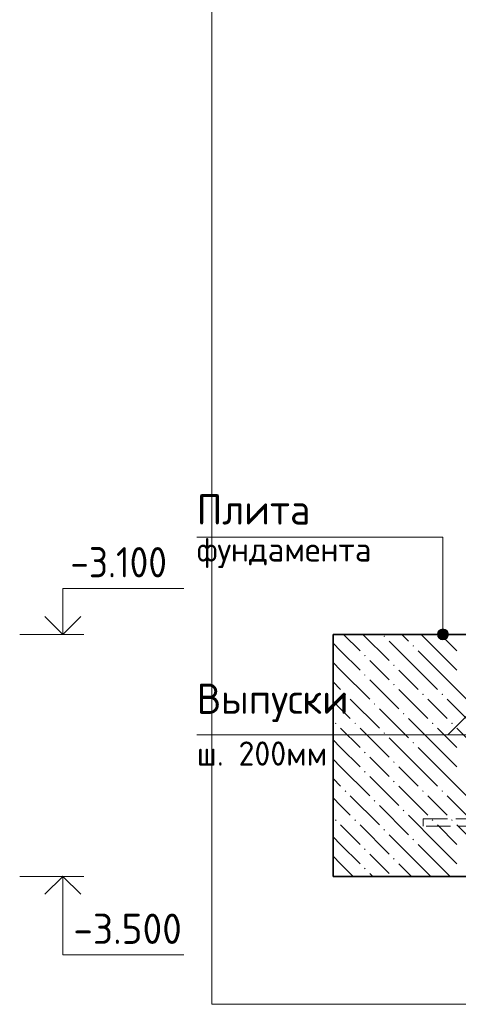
# Model space of a CAD drawing. Header units: millimetres. Extents: x 0 to 50400, y 0 to 35640.
# Tile 6 of 23: x 13279 to 17629, y 9792 to 19559. Entities that reach past the tile are written whole.
import ezdxf

# ---------------------------------------------------------------- set-up
doc = ezdxf.new("R2010")
doc.units = ezdxf.units.MM
doc.linetypes.add('______2', pattern=[324, 240, -84])
for name, color, linetype, lineweight in [('Standard', 7, 'Continuous', 25), ('Выпуски арматуры Г-обр.', 52, 'Continuous', 25), ('ЖБ Плита Фундамента верхний уровень', 7, 'Continuous', 35), ('Позиционная метка диаметр_ шаг', 7, 'Continuous', 13), ('Позиционная метка линия выноска', 7, 'Continuous', 13)]:
    doc.layers.add(name, color=color, linetype=linetype, lineweight=lineweight)
doc.styles.add('ISOCPEUR', font='txt')

msp = doc.modelspace()

# ---------------------------------------------------------------- hatches: boundary and pattern name
at = {"layer": 'ЖБ Плита Фундамента верхний уровень', "linetype": 'Continuous', "lineweight": 18, "transparency": 33554687}
for points in [[(16886.2, 13443), (16894, 13450.8), (16901.8, 13443), (16894, 13435.2)], [(17174.2, 13347), (17182, 13354.8), (17189.8, 13347), (17182, 13339.2)], [(16694.2, 13251), (16702, 13258.8), (16709.8, 13251), (16702, 13243.2)], [(16982.2, 13155), (16990, 13162.8), (16997.8, 13155), (16990, 13147.2)], [(16694.2, 13059), (16702, 13066.8), (16709.8, 13059), (16702, 13051.2)], [(16982.2, 12963), (16990, 12970.8), (16997.8, 12963), (16990, 12955.2)], [(16502.2, 12867), (16510, 12874.8), (16517.8, 12867), (16510, 12859.2)], [(17270.2, 12867), (17278, 12874.8), (17285.8, 12867), (17278, 12859.2)], [(17462.2, 12867), (17470, 12874.8), (17477.8, 12867), (17470, 12859.2)], [(16790.2, 12771), (16798, 12778.8), (16805.8, 12771), (16798, 12763.2)], [(17078.2, 12675), (17086, 12682.8), (17093.8, 12675), (17086, 12667.2)], [(16406.2, 12579), (16414, 12586.8), (16421.8, 12579), (16414, 12571.2)], [(16598.2, 12579), (16606, 12586.8), (16613.8, 12579), (16606, 12571.2)], [(17366.2, 12579), (17374, 12586.8), (17381.8, 12579), (17374, 12571.2)], [(17558.2, 12579), (17566, 12586.8), (17573.8, 12579), (17566, 12571.2)], [(16886.2, 12483), (16894, 12490.8), (16901.8, 12483), (16894, 12475.2)], [(17174.2, 12387), (17182, 12394.8), (17189.8, 12387), (17182, 12379.2)], [(16694.2, 12291), (16702, 12298.8), (16709.8, 12291), (16702, 12283.2)], [(16982.2, 12195), (16990, 12202.8), (16997.8, 12195), (16990, 12187.2)], [(16694.2, 12099), (16702, 12106.8), (16709.8, 12099), (16702, 12091.2)], [(16982.2, 12003), (16990, 12010.8), (16997.8, 12003), (16990, 11995.2)], [(16502.2, 11907), (16510, 11914.8), (16517.8, 11907), (16510, 11899.2)], [(16790.2, 11811), (16798, 11818.8), (16805.8, 11811), (16798, 11803.2)], [(17270.2, 11907), (17278, 11914.8), (17285.8, 11907), (17278, 11899.2)], [(17462.2, 11907), (17470, 11914.8), (17477.8, 11907), (17470, 11899.2)], [(17078.2, 11715), (17086, 11722.8), (17093.8, 11715), (17086, 11707.2)], [(16406.2, 11619), (16414, 11626.8), (16421.8, 11619), (16414, 11611.2)], [(16598.2, 11619), (16606, 11626.8), (16613.8, 11619), (16606, 11611.2)], [(17366.2, 11619), (17374, 11626.8), (17381.8, 11619), (17374, 11611.2)], [(17558.2, 11619), (17566, 11626.8), (17573.8, 11619), (17566, 11611.2)], [(16886.2, 11523), (16894, 11530.8), (16901.8, 11523), (16894, 11515.2)], [(17174.2, 11427), (17182, 11434.8), (17189.8, 11427), (17182, 11419.2)], [(16694.2, 11331), (16702, 11338.8), (16709.8, 11331), (16702, 11323.2)], [(16982.2, 11235), (16990, 11242.8), (16997.8, 11235), (16990, 11227.2)], [(16694.2, 11139), (16702, 11146.8), (16709.8, 11139), (16702, 11131.2)]]:
    msp.add_hatch(color=7, dxfattribs=at).paths.add_polyline_path(points, flags=16)
at = {"layer": 'Позиционная метка линия выноска', "linetype": 'Continuous', "lineweight": 13, "transparency": 33554687}
for points in [[(17422.7, 13461.4), (17530.7, 13461.4), (17523.1, 13488.4)], [(17422.7, 13461.4), (17523.1, 13488.4), (17430.3, 13488.4)], [(17430.3, 13488.4), (17523.1, 13488.4), (17503.7, 13507.8)], [(17430.3, 13488.4), (17503.7, 13507.8), (17449.7, 13507.8)], [(17449.7, 13507.8), (17503.7, 13507.8), (17476.7, 13515.4)], [(17430.3, 13434.4), (17530.7, 13461.4), (17422.7, 13461.4)], [(17430.3, 13434.4), (17523.1, 13434.4), (17530.7, 13461.4)], [(17449.7, 13414.9), (17523.1, 13434.4), (17430.3, 13434.4)], [(17449.7, 13414.9), (17503.7, 13414.9), (17523.1, 13434.4)], [(17503.7, 13414.9), (17449.7, 13414.9), (17476.7, 13407.4)]]:
    msp.add_hatch(color=7, dxfattribs=at).paths.add_polyline_path(points)

# ---------------------------------------------------------------- linework, layer by layer
at = {"layer": 'Standard', "color": 7, "linetype": 'Continuous', "lineweight": 13, "transparency": 33554687}
for p, q in [((13279.1, 13461.4), (13915.1, 13461.4)), ((13279.1, 11061.4), (13915.1, 11061.4))]:
    msp.add_line(p, q, dxfattribs=at)
at = {"layer": 'Standard', "color": 254, "linetype": 'Continuous', "lineweight": 13, "true_color": 0xc4c4ff, "transparency": 33554687}
msp.add_lwpolyline([(15184.8, 9792.3), (24820.5, 9792.3), (24820.5, 32592.3), (15184.8, 32592.3), (15184.8, 9792.3)], dxfattribs=at)
at = {"layer": 'Standard', "color": 7, "linetype": 'Continuous', "lineweight": 13, "transparency": 33554687}
for points in [[(13705.9, 13461.4), (13705.9, 13917.4), (14905.9, 13917.4)], [(13705.9, 11061.4), (13705.9, 10281.4), (14905.9, 10281.4)]]:
    msp.add_lwpolyline(points, dxfattribs=at)
at = {"layer": 'Standard', "color": 7, "linetype": 'Continuous', "lineweight": 35, "transparency": 33554687}
for points in [[(13527.8, 13639.5), (13705.9, 13461.4), (13884.1, 13639.5)], [(13527.8, 10883.2), (13705.9, 11061.4), (13884.1, 10883.2)]]:
    msp.add_lwpolyline(points, dxfattribs=at)
at = {"layer": 'Выпуски арматуры Г-обр.', "color": 251, "linetype": '______2', "lineweight": 13, "true_color": 0x656565, "transparency": 33554687}
msp.add_lwpolyline([(18522.2, 19461.4), (18522.2, 11559.4), (17280.2, 11559.4), (17280.2, 11631.4), (18450.2, 11631.4), (18450.2, 19461.4), (18522.2, 19461.4)], dxfattribs=at)
at = {"layer": 'ЖБ Плита Фундамента верхний уровень', "color": 7, "linetype": 'Continuous', "lineweight": 35, "transparency": 33554687}
for p, q in [((16386.2, 13461.4), (16386.2, 11061.4)), ((18186.2, 13461.4), (16386.2, 13461.4)), ((16386.2, 11061.4), (24220.5, 11061.4))]:
    msp.add_line(p, q, dxfattribs=at)
at = {"layer": 'ЖБ Плита Фундамента верхний уровень', "color": 252, "linetype": 'Continuous', "lineweight": 18, "true_color": 0x8f8f8f, "transparency": 33554687}
for p, q in [((16491.7, 13461.4), (16654, 13299)), ((16683.7, 13461.4), (16942, 13203)), ((17230, 13107), (16942, 13395)), ((17067.7, 13461.4), (17134, 13395)), ((17422, 13299), (17259.7, 13461.4)), ((17451.7, 13461.4), (17614, 13299)), ((16462, 13299), (16386.2, 13374.9)), ((16462, 13299), (16654, 13107)), ((17230, 13299), (17422, 13107)), ((17422, 13299), (17614, 13107)), ((16846, 13107), (16750, 13203)), ((16386.2, 13182.9), (16462, 13107)), ((16462, 13107), (16750, 12819)), ((16942, 13011), (16846, 13107)), ((17038, 13107), (17230, 12915)), ((17230, 13107), (17422, 12915)), ((17422, 13107), (17710, 12819)), ((16386.2, 12990.9), (16462, 12915)), ((16750, 13011), (17038, 12723)), ((17038, 12915), (17326, 12627)), ((16462, 12723), (16386.2, 12798.9)), ((16558, 12819), (16846, 12531)), ((17422, 12723), (17326, 12819)), ((17518, 12819), (17806, 12531)), ((16558, 12627), (16462, 12723)), ((16846, 12723), (17134, 12435)), ((17518, 12627), (17422, 12723)), ((17422, 12339), (17134, 12627)), ((16462, 12531), (16654, 12339)), ((16654, 12531), (16942, 12243)), ((17422, 12531), (17614, 12339)), ((17614, 12531), (17902, 12243)), ((16462, 12339), (16386.2, 12414.9)), ((17230, 12147), (16942, 12435)), ((16462, 12339), (16654, 12147)), ((17230, 12339), (17422, 12147)), ((17422, 12339), (17614, 12147)), ((16386.2, 12222.9), (16462, 12147)), ((16846, 12147), (16750, 12243)), ((16462, 12147), (16750, 11859)), ((16942, 12051), (16846, 12147)), ((17038, 12147), (17230, 11955)), ((17230, 12147), (17422, 11955)), ((17422, 12147), (17710, 11859)), ((16386.2, 12030.9), (16462, 11955)), ((16750, 12051), (17038, 11763)), ((17038, 11955), (17326, 11667)), ((16462, 11763), (16386.2, 11838.9)), ((16558, 11859), (16846, 11571)), ((17422, 11763), (17326, 11859)), ((17518, 11859), (17806, 11571)), ((16558, 11667), (16462, 11763)), ((16846, 11763), (17134, 11475)), ((17518, 11667), (17422, 11763)), ((17422, 11379), (17134, 11667)), ((16462, 11571), (16654, 11379)), ((16654, 11571), (16942, 11283)), ((17422, 11571), (17614, 11379)), ((17614, 11571), (17902, 11283)), ((16462, 11379), (16386.2, 11454.9)), ((17230, 11187), (16942, 11475)), ((16462, 11379), (16654, 11187)), ((17230, 11379), (17422, 11187)), ((17422, 11379), (17614, 11187)), ((16386.2, 11262.9), (16462, 11187)), ((16846, 11187), (16750, 11283)), ((16462, 11187), (16587.7, 11061.4)), ((16942, 11091), (16846, 11187)), ((17038, 11187), (17163.7, 11061.4)), ((17230, 11187), (17355.7, 11061.4)), ((17422, 11187), (17547.7, 11061.4)), ((16386.2, 11070.9), (16395.7, 11061.4)), ((16750, 11091), (16779.7, 11061.4))]:
    msp.add_line(p, q, dxfattribs=at)
at = {"layer": 'Позиционная метка линия выноска', "color": 7, "linetype": 'Continuous', "lineweight": 13, "transparency": 33554687}
for p, q in [((17476.7, 13515.4), (17476.7, 13515.4)), ((17422.7, 13461.4), (17422.7, 13461.4)), ((17476.7, 13407.4), (17476.7, 13407.4)), ((17530.7, 13461.4), (17530.7, 13461.4))]:
    msp.add_line(p, q, dxfattribs=at)
for points in [[(17476.7, 13461.4), (17476.7, 14424.7), (15035.1, 14424.7)], [(19386.2, 12832), (17892.8, 12832), (17526.4, 12465.6)], [(18486.2, 12465.6), (17836.7, 12465.6), (15035.1, 12465.6)]]:
    msp.add_lwpolyline(points, dxfattribs=at)
msp.add_circle((17476.7, 13461.4), 54, dxfattribs=at)

# ---------------------------------------------------------------- texts
at = {"layer": 'Standard', "color": 7, "linetype": 'Continuous', "lineweight": 25, "transparency": 33554687, "char_height": 300, "attachment_point": 7, "style": 'ISOCPEUR'}
for s, insert, width in [('\\W0.90;-3.100', (13780.9, 14027.4), 1214.127), ('\\W0.95;-3.500', (13810.9, 10391.4), 1281.437)]:
    msp.add_mtext(s, dxfattribs=dict(at, insert=insert, width=width))
at = {"layer": 'Позиционная метка диаметр_ шаг', "color": 7, "linetype": 'Continuous', "lineweight": 25, "transparency": 33554687, "attachment_point": 7, "style": 'ISOCPEUR'}
for s, insert, char_height, width in [('\\W0.95;Плита', (15035.1, 14550.9), 300, 1312.001), ('\\W0.97;фундамента', (15035.1, 14118.9), 240, 1963.883), ('\\W0.96;Выпуски', (15035.1, 12591.7), 300, 1643.332), ('\\W0.96;ш. 200мм', (15035.1, 12159.7), 240, 1435.072)]:
    msp.add_mtext(s, dxfattribs=dict(at, insert=insert, char_height=char_height, width=width))

doc.saveas('drawing.dxf')
